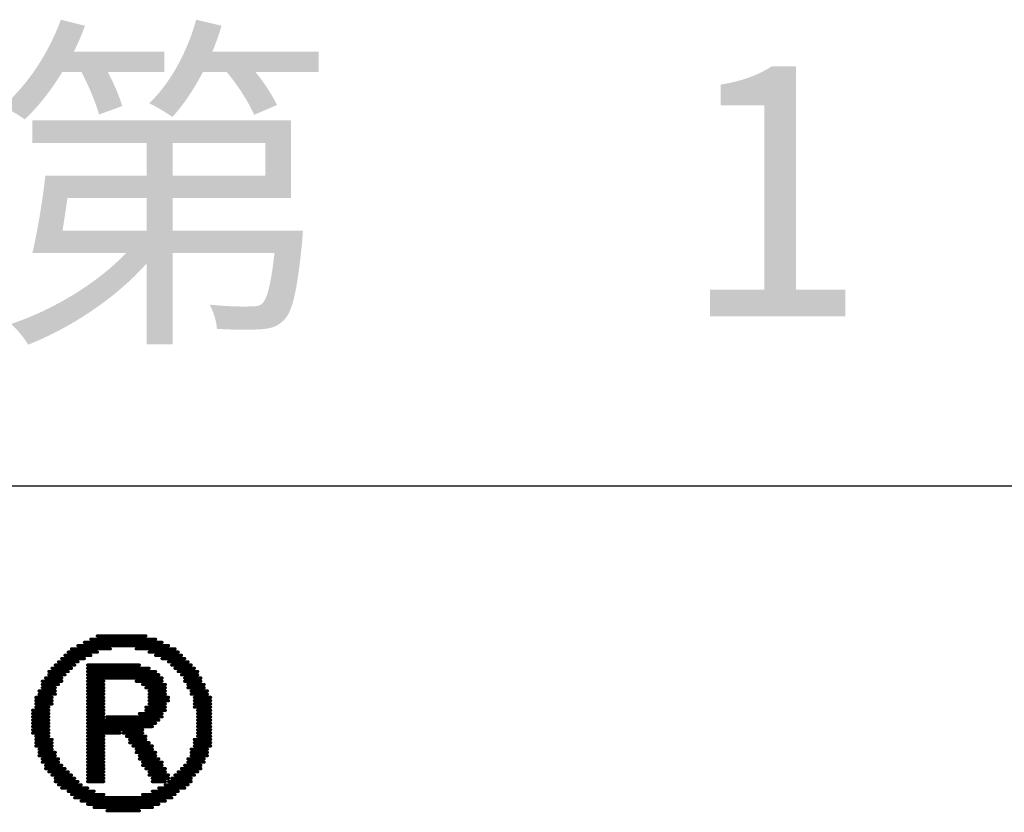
# Model space of a CAD drawing. Header units: millimetres. Extents: x -47 to 199, y -56 to 203.
# Tile 32 of 157: x 149.31 to 155.88, y -46.8 to -41.51. Entities that reach past the tile are written whole.
import ezdxf

# ---------------------------------------------------------------- set-up
doc = ezdxf.new("R2010")
doc.units = ezdxf.units.MM
doc.header["$LTSCALE"] = 1.21
doc.header["$MEASUREMENT"] = 0
doc.layers.get('0').update_dxf_attribs({"linetype": 'CONTINUOUS'})
doc.layers.add('____-____46_DXF_FORMAT', color=7, linetype='CONTINUOUS')
doc.layers.add('TopOverlay', color=2, linetype='CONTINUOUS')
doc.styles.add('TEXTSTYLE_2', font='simsun.ttc')

# ---------------------------------------------------------------- blocks, each defined once
blk = doc.blocks.new('LOGO_XH_300MIL_47')
at = {"layer": 'TopOverlay', "const_width": 0.001}
for points in [[(0.13, 0.18284), (0.145, 0.18284)], [(0.124, 0.17984), (0.152, 0.17984)], [(0.126, 0.18084), (0.15, 0.18084)], [(0.128, 0.18184), (0.148, 0.18184)], [(0.12, 0.17684), (0.128, 0.17684)], [(0.121, 0.17784), (0.13, 0.17784)], [(0.122, 0.17884), (0.134, 0.17884)], [(0.142, 0.17884), (0.154, 0.17884)], [(0.146, 0.17784), (0.155, 0.17784)], [(0.148, 0.17684), (0.156, 0.17684)], [(0.117, 0.17384), (0.123, 0.17384)], [(0.118, 0.17484), (0.124, 0.17484)], [(0.119, 0.17584), (0.126, 0.17584)], [(0.127, 0.17384), (0.143, 0.17384)], [(0.15, 0.17584), (0.157, 0.17584)], [(0.152, 0.17484), (0.158, 0.17484)], [(0.153, 0.17384), (0.159, 0.17384)], [(0.115, 0.17184), (0.121, 0.17184)], [(0.115, 0.17084), (0.12, 0.17084)], [(0.116, 0.17284), (0.122, 0.17284)], [(0.127, 0.17284), (0.146, 0.17284)], [(0.127, 0.17184), (0.148, 0.17184)], [(0.127, 0.17084), (0.149, 0.17084)], [(0.154, 0.17284), (0.16, 0.17284)], [(0.155, 0.17184), (0.161, 0.17184)], [(0.156, 0.17084), (0.161, 0.17084)], [(0.113, 0.16884), (0.119, 0.16884)], [(0.113, 0.16784), (0.118, 0.16784)], [(0.114, 0.16984), (0.119, 0.16984)], [(0.127, 0.16984), (0.15, 0.16984)], [(0.127, 0.16884), (0.132, 0.16884)], [(0.127, 0.16784), (0.132, 0.16784)], [(0.142, 0.16884), (0.15, 0.16884)], [(0.144, 0.16784), (0.151, 0.16784)], [(0.157, 0.16984), (0.162, 0.16984)], [(0.157, 0.16884), (0.162, 0.16884)], [(0.158, 0.16784), (0.163, 0.16784)], [(0.111, 0.16384), (0.116, 0.16384)], [(0.112, 0.16584), (0.117, 0.16584)], [(0.112, 0.16484), (0.117, 0.16484)], [(0.113, 0.16684), (0.117, 0.16684)], [(0.127, 0.16684), (0.132, 0.16684)], [(0.127, 0.16584), (0.132, 0.16584)], [(0.127, 0.16484), (0.132, 0.16484)], [(0.127, 0.16384), (0.132, 0.16384)], [(0.145, 0.16684), (0.151, 0.16684)], [(0.146, 0.16584), (0.151, 0.16584)], [(0.146, 0.16484), (0.151, 0.16484)], [(0.146, 0.16384), (0.152, 0.16384)], [(0.158, 0.16684), (0.163, 0.16684)], [(0.159, 0.16584), (0.164, 0.16584)], [(0.159, 0.16484), (0.164, 0.16484)], [(0.16, 0.16384), (0.165, 0.16384)], [(0.111, 0.16284), (0.116, 0.16284)], [(0.111, 0.16184), (0.116, 0.16184)], [(0.111, 0.16084), (0.115, 0.16084)], [(0.127, 0.16284), (0.132, 0.16284)], [(0.127, 0.16184), (0.132, 0.16184)], [(0.127, 0.16084), (0.132, 0.16084)], [(0.145, 0.16084), (0.151, 0.16084)], [(0.146, 0.16284), (0.152, 0.16284)], [(0.146, 0.16184), (0.151, 0.16184)], [(0.16, 0.16284), (0.165, 0.16284)], [(0.16, 0.16184), (0.165, 0.16184)], [(0.16, 0.16084), (0.165, 0.16084)], [(0.11, 0.15984), (0.115, 0.15984)], [(0.11, 0.15884), (0.115, 0.15884)], [(0.11, 0.15784), (0.115, 0.15784)], [(0.127, 0.15984), (0.132, 0.15984)], [(0.127, 0.15884), (0.132, 0.15884)], [(0.127, 0.15784), (0.132, 0.15784)], [(0.133, 0.15784), (0.15, 0.15784)], [(0.143, 0.15884), (0.15, 0.15884)], [(0.145, 0.15984), (0.151, 0.15984)], [(0.161, 0.15984), (0.165, 0.15984)], [(0.161, 0.15884), (0.165, 0.15884)], [(0.161, 0.15784), (0.165, 0.15784)], [(0.11, 0.15684), (0.115, 0.15684)], [(0.11, 0.15584), (0.115, 0.15584)], [(0.11, 0.15484), (0.115, 0.15484)], [(0.127, 0.15684), (0.149, 0.15684)], [(0.127, 0.15584), (0.148, 0.15584)], [(0.127, 0.15484), (0.147, 0.15484)], [(0.161, 0.15684), (0.165, 0.15684)], [(0.161, 0.15584), (0.165, 0.15584)], [(0.161, 0.15484), (0.165, 0.15484)], [(0.11, 0.15384), (0.115, 0.15384)], [(0.11, 0.15284), (0.115, 0.15284)], [(0.111, 0.15184), (0.115, 0.15184)], [(0.127, 0.15384), (0.144, 0.15384)], [(0.127, 0.15284), (0.137, 0.15284)], [(0.127, 0.15184), (0.132, 0.15184)], [(0.138, 0.15284), (0.144, 0.15284)], [(0.139, 0.15184), (0.145, 0.15184)], [(0.161, 0.15384), (0.165, 0.15384)], [(0.161, 0.15284), (0.165, 0.15284)], [(0.161, 0.15184), (0.165, 0.15184)], [(0.111, 0.15084), (0.116, 0.15084)], [(0.111, 0.14984), (0.116, 0.14984)], [(0.111, 0.14884), (0.116, 0.14884)], [(0.127, 0.15084), (0.132, 0.15084)], [(0.127, 0.14984), (0.132, 0.14984)], [(0.127, 0.14884), (0.132, 0.14884)], [(0.14, 0.15084), (0.145, 0.15084)], [(0.14, 0.14984), (0.146, 0.14984)], [(0.141, 0.14884), (0.147, 0.14884)], [(0.16, 0.15084), (0.165, 0.15084)], [(0.16, 0.14984), (0.165, 0.14984)], [(0.16, 0.14884), (0.165, 0.14884)], [(0.112, 0.14784), (0.116, 0.14784)], [(0.112, 0.14684), (0.117, 0.14684)], [(0.112, 0.14584), (0.117, 0.14584)], [(0.127, 0.14784), (0.132, 0.14784)], [(0.127, 0.14684), (0.132, 0.14684)], [(0.127, 0.14584), (0.132, 0.14584)], [(0.142, 0.14784), (0.147, 0.14784)], [(0.142, 0.14684), (0.148, 0.14684)], [(0.143, 0.14584), (0.148, 0.14584)], [(0.159, 0.14784), (0.164, 0.14784)], [(0.159, 0.14684), (0.164, 0.14684)], [(0.159, 0.14584), (0.164, 0.14584)], [(0.113, 0.14484), (0.118, 0.14484)], [(0.113, 0.14384), (0.118, 0.14384)], [(0.114, 0.14284), (0.119, 0.14284)], [(0.127, 0.14484), (0.132, 0.14484)], [(0.127, 0.14384), (0.132, 0.14384)], [(0.127, 0.14284), (0.132, 0.14284)], [(0.143, 0.14484), (0.149, 0.14484)], [(0.144, 0.14384), (0.15, 0.14384)], [(0.144, 0.14284), (0.15, 0.14284)], [(0.157, 0.14284), (0.162, 0.14284)], [(0.158, 0.14484), (0.163, 0.14484)], [(0.158, 0.14384), (0.163, 0.14384)], [(0.114, 0.14184), (0.12, 0.14184)], [(0.115, 0.14084), (0.121, 0.14084)], [(0.116, 0.13984), (0.122, 0.13984)], [(0.127, 0.14184), (0.132, 0.14184)], [(0.127, 0.14084), (0.132, 0.14084)], [(0.127, 0.13984), (0.132, 0.13984)], [(0.145, 0.14184), (0.151, 0.14184)], [(0.146, 0.14084), (0.151, 0.14084)], [(0.146, 0.13984), (0.152, 0.13984)], [(0.154, 0.13984), (0.16, 0.13984)], [(0.155, 0.14084), (0.161, 0.14084)], [(0.156, 0.14184), (0.162, 0.14184)], [(0.117, 0.13884), (0.123, 0.13884)], [(0.117, 0.13784), (0.124, 0.13784)], [(0.118, 0.13684), (0.125, 0.13684)], [(0.127, 0.13884), (0.132, 0.13884)], [(0.127, 0.13784), (0.132, 0.13784)], [(0.147, 0.13884), (0.152, 0.13884)], [(0.147, 0.13784), (0.151, 0.13784)], [(0.151, 0.13684), (0.158, 0.13684)], [(0.152, 0.13784), (0.159, 0.13784)], [(0.153, 0.13884), (0.159, 0.13884)], [(0.119, 0.13584), (0.127, 0.13584)], [(0.121, 0.13484), (0.129, 0.13484)], [(0.122, 0.13384), (0.132, 0.13384)], [(0.144, 0.13384), (0.154, 0.13384)], [(0.147, 0.13484), (0.155, 0.13484)], [(0.149, 0.13584), (0.157, 0.13584)], [(0.123, 0.13284), (0.153, 0.13284)], [(0.125, 0.13184), (0.151, 0.13184)], [(0.127, 0.13084), (0.149, 0.13084)], [(0.129, 0.12984), (0.147, 0.12984)], [(0.133, 0.12884), (0.143, 0.12884)]]:
    blk.add_lwpolyline(points, dxfattribs=at)
at = {"layer": 'TopOverlay', "const_width": 0.0005}
for points in [[(0.12975, 0.18284, 1), (0.13025, 0.18284, 1)], [(0.14475, 0.18284, 1), (0.14525, 0.18284, 1)], [(0.12375, 0.17984, 1), (0.12425, 0.17984, 1)], [(0.12575, 0.18084, 1), (0.12625, 0.18084, 1)], [(0.12775, 0.18184, 1), (0.12825, 0.18184, 1)], [(0.14775, 0.18184, 1), (0.14825, 0.18184, 1)], [(0.14975, 0.18084, 1), (0.15025, 0.18084, 1)], [(0.15175, 0.17984, 1), (0.15225, 0.17984, 1)], [(0.11975, 0.17684, 1), (0.12025, 0.17684, 1)], [(0.12075, 0.17784, 1), (0.12125, 0.17784, 1)], [(0.12175, 0.17884, 1), (0.12225, 0.17884, 1)], [(0.12775, 0.17684, 1), (0.12825, 0.17684, 1)], [(0.12975, 0.17784, 1), (0.13025, 0.17784, 1)], [(0.13375, 0.17884, 1), (0.13425, 0.17884, 1)], [(0.14175, 0.17884, 1), (0.14225, 0.17884, 1)], [(0.14575, 0.17784, 1), (0.14625, 0.17784, 1)], [(0.14775, 0.17684, 1), (0.14825, 0.17684, 1)], [(0.15375, 0.17884, 1), (0.15425, 0.17884, 1)], [(0.15475, 0.17784, 1), (0.15525, 0.17784, 1)], [(0.15575, 0.17684, 1), (0.15625, 0.17684, 1)], [(0.11675, 0.17384, 1), (0.11725, 0.17384, 1)], [(0.11775, 0.17484, 1), (0.11825, 0.17484, 1)], [(0.11875, 0.17584, 1), (0.11925, 0.17584, 1)], [(0.12275, 0.17384, 1), (0.12325, 0.17384, 1)], [(0.12375, 0.17484, 1), (0.12425, 0.17484, 1)], [(0.12575, 0.17584, 1), (0.12625, 0.17584, 1)], [(0.12675, 0.17384, 1), (0.12725, 0.17384, 1)], [(0.14275, 0.17384, 1), (0.14325, 0.17384, 1)], [(0.14975, 0.17584, 1), (0.15025, 0.17584, 1)], [(0.15175, 0.17484, 1), (0.15225, 0.17484, 1)], [(0.15275, 0.17384, 1), (0.15325, 0.17384, 1)], [(0.15675, 0.17584, 1), (0.15725, 0.17584, 1)], [(0.15775, 0.17484, 1), (0.15825, 0.17484, 1)], [(0.15875, 0.17384, 1), (0.15925, 0.17384, 1)], [(0.11475, 0.17184, 1), (0.11525, 0.17184, 1)], [(0.11475, 0.17084, 1), (0.11525, 0.17084, 1)], [(0.11575, 0.17284, 1), (0.11625, 0.17284, 1)], [(0.11975, 0.17084, 1), (0.12025, 0.17084, 1)], [(0.12075, 0.17184, 1), (0.12125, 0.17184, 1)], [(0.12175, 0.17284, 1), (0.12225, 0.17284, 1)], [(0.12675, 0.17284, 1), (0.12725, 0.17284, 1)], [(0.12675, 0.17184, 1), (0.12725, 0.17184, 1)], [(0.12675, 0.17084, 1), (0.12725, 0.17084, 1)], [(0.14575, 0.17284, 1), (0.14625, 0.17284, 1)], [(0.14775, 0.17184, 1), (0.14825, 0.17184, 1)], [(0.14875, 0.17084, 1), (0.14925, 0.17084, 1)], [(0.15375, 0.17284, 1), (0.15425, 0.17284, 1)], [(0.15475, 0.17184, 1), (0.15525, 0.17184, 1)], [(0.15575, 0.17084, 1), (0.15625, 0.17084, 1)], [(0.15975, 0.17284, 1), (0.16025, 0.17284, 1)], [(0.16075, 0.17184, 1), (0.16125, 0.17184, 1)], [(0.16075, 0.17084, 1), (0.16125, 0.17084, 1)], [(0.11275, 0.16884, 1), (0.11325, 0.16884, 1)], [(0.11275, 0.16784, 1), (0.11325, 0.16784, 1)], [(0.11375, 0.16984, 1), (0.11425, 0.16984, 1)], [(0.11775, 0.16784, 1), (0.11825, 0.16784, 1)], [(0.11875, 0.16984, 1), (0.11925, 0.16984, 1)], [(0.11875, 0.16884, 1), (0.11925, 0.16884, 1)], [(0.12675, 0.16984, 1), (0.12725, 0.16984, 1)], [(0.12675, 0.16884, 1), (0.12725, 0.16884, 1)], [(0.12675, 0.16784, 1), (0.12725, 0.16784, 1)], [(0.13175, 0.16884, 1), (0.13225, 0.16884, 1)], [(0.13175, 0.16784, 1), (0.13225, 0.16784, 1)], [(0.14175, 0.16884, 1), (0.14225, 0.16884, 1)], [(0.14375, 0.16784, 1), (0.14425, 0.16784, 1)], [(0.14975, 0.16984, 1), (0.15025, 0.16984, 1)], [(0.14975, 0.16884, 1), (0.15025, 0.16884, 1)], [(0.15075, 0.16784, 1), (0.15125, 0.16784, 1)], [(0.15675, 0.16984, 1), (0.15725, 0.16984, 1)], [(0.15675, 0.16884, 1), (0.15725, 0.16884, 1)], [(0.15775, 0.16784, 1), (0.15825, 0.16784, 1)], [(0.16175, 0.16984, 1), (0.16225, 0.16984, 1)], [(0.16175, 0.16884, 1), (0.16225, 0.16884, 1)], [(0.16275, 0.16784, 1), (0.16325, 0.16784, 1)], [(0.11075, 0.16384, 1), (0.11125, 0.16384, 1)], [(0.11175, 0.16584, 1), (0.11225, 0.16584, 1)], [(0.11175, 0.16484, 1), (0.11225, 0.16484, 1)], [(0.11275, 0.16684, 1), (0.11325, 0.16684, 1)], [(0.11575, 0.16384, 1), (0.11625, 0.16384, 1)], [(0.11675, 0.16684, 1), (0.11725, 0.16684, 1)], [(0.11675, 0.16584, 1), (0.11725, 0.16584, 1)], [(0.11675, 0.16484, 1), (0.11725, 0.16484, 1)], [(0.12675, 0.16684, 1), (0.12725, 0.16684, 1)], [(0.12675, 0.16584, 1), (0.12725, 0.16584, 1)], [(0.12675, 0.16484, 1), (0.12725, 0.16484, 1)], [(0.12675, 0.16384, 1), (0.12725, 0.16384, 1)], [(0.13175, 0.16684, 1), (0.13225, 0.16684, 1)], [(0.13175, 0.16584, 1), (0.13225, 0.16584, 1)], [(0.13175, 0.16484, 1), (0.13225, 0.16484, 1)], [(0.13175, 0.16384, 1), (0.13225, 0.16384, 1)], [(0.14475, 0.16684, 1), (0.14525, 0.16684, 1)], [(0.14575, 0.16584, 1), (0.14625, 0.16584, 1)], [(0.14575, 0.16484, 1), (0.14625, 0.16484, 1)], [(0.14575, 0.16384, 1), (0.14625, 0.16384, 1)], [(0.15075, 0.16684, 1), (0.15125, 0.16684, 1)], [(0.15075, 0.16584, 1), (0.15125, 0.16584, 1)], [(0.15075, 0.16484, 1), (0.15125, 0.16484, 1)], [(0.15175, 0.16384, 1), (0.15225, 0.16384, 1)], [(0.15775, 0.16684, 1), (0.15825, 0.16684, 1)], [(0.15875, 0.16584, 1), (0.15925, 0.16584, 1)], [(0.15875, 0.16484, 1), (0.15925, 0.16484, 1)], [(0.15975, 0.16384, 1), (0.16025, 0.16384, 1)], [(0.16275, 0.16684, 1), (0.16325, 0.16684, 1)], [(0.16375, 0.16584, 1), (0.16425, 0.16584, 1)], [(0.16375, 0.16484, 1), (0.16425, 0.16484, 1)], [(0.16475, 0.16384, 1), (0.16525, 0.16384, 1)], [(0.11075, 0.16284, 1), (0.11125, 0.16284, 1)], [(0.11075, 0.16184, 1), (0.11125, 0.16184, 1)], [(0.11075, 0.16084, 1), (0.11125, 0.16084, 1)], [(0.11475, 0.16084, 1), (0.11525, 0.16084, 1)], [(0.11575, 0.16284, 1), (0.11625, 0.16284, 1)], [(0.11575, 0.16184, 1), (0.11625, 0.16184, 1)], [(0.12675, 0.16284, 1), (0.12725, 0.16284, 1)], [(0.12675, 0.16184, 1), (0.12725, 0.16184, 1)], [(0.12675, 0.16084, 1), (0.12725, 0.16084, 1)], [(0.13175, 0.16284, 1), (0.13225, 0.16284, 1)], [(0.13175, 0.16184, 1), (0.13225, 0.16184, 1)], [(0.13175, 0.16084, 1), (0.13225, 0.16084, 1)], [(0.14475, 0.16084, 1), (0.14525, 0.16084, 1)], [(0.14575, 0.16284, 1), (0.14625, 0.16284, 1)], [(0.14575, 0.16184, 1), (0.14625, 0.16184, 1)], [(0.15075, 0.16184, 1), (0.15125, 0.16184, 1)], [(0.15075, 0.16084, 1), (0.15125, 0.16084, 1)], [(0.15175, 0.16284, 1), (0.15225, 0.16284, 1)], [(0.15975, 0.16284, 1), (0.16025, 0.16284, 1)], [(0.15975, 0.16184, 1), (0.16025, 0.16184, 1)], [(0.15975, 0.16084, 1), (0.16025, 0.16084, 1)], [(0.16475, 0.16284, 1), (0.16525, 0.16284, 1)], [(0.16475, 0.16184, 1), (0.16525, 0.16184, 1)], [(0.16475, 0.16084, 1), (0.16525, 0.16084, 1)], [(0.10975, 0.15984, 1), (0.11025, 0.15984, 1)], [(0.10975, 0.15884, 1), (0.11025, 0.15884, 1)], [(0.10975, 0.15784, 1), (0.11025, 0.15784, 1)], [(0.11475, 0.15984, 1), (0.11525, 0.15984, 1)], [(0.11475, 0.15884, 1), (0.11525, 0.15884, 1)], [(0.11475, 0.15784, 1), (0.11525, 0.15784, 1)], [(0.12675, 0.15984, 1), (0.12725, 0.15984, 1)], [(0.12675, 0.15884, 1), (0.12725, 0.15884, 1)], [(0.12675, 0.15784, 1), (0.12725, 0.15784, 1)], [(0.13175, 0.15984, 1), (0.13225, 0.15984, 1)], [(0.13175, 0.15884, 1), (0.13225, 0.15884, 1)], [(0.13175, 0.15784, 1), (0.13225, 0.15784, 1)], [(0.13275, 0.15784, 1), (0.13325, 0.15784, 1)], [(0.14275, 0.15884, 1), (0.14325, 0.15884, 1)], [(0.14475, 0.15984, 1), (0.14525, 0.15984, 1)], [(0.14975, 0.15884, 1), (0.15025, 0.15884, 1)], [(0.14975, 0.15784, 1), (0.15025, 0.15784, 1)], [(0.15075, 0.15984, 1), (0.15125, 0.15984, 1)], [(0.16075, 0.15984, 1), (0.16125, 0.15984, 1)], [(0.16075, 0.15884, 1), (0.16125, 0.15884, 1)], [(0.16075, 0.15784, 1), (0.16125, 0.15784, 1)], [(0.16475, 0.15984, 1), (0.16525, 0.15984, 1)], [(0.16475, 0.15884, 1), (0.16525, 0.15884, 1)], [(0.16475, 0.15784, 1), (0.16525, 0.15784, 1)], [(0.10975, 0.15684, 1), (0.11025, 0.15684, 1)], [(0.10975, 0.15584, 1), (0.11025, 0.15584, 1)], [(0.10975, 0.15484, 1), (0.11025, 0.15484, 1)], [(0.11475, 0.15684, 1), (0.11525, 0.15684, 1)], [(0.11475, 0.15584, 1), (0.11525, 0.15584, 1)], [(0.11475, 0.15484, 1), (0.11525, 0.15484, 1)], [(0.12675, 0.15684, 1), (0.12725, 0.15684, 1)], [(0.12675, 0.15584, 1), (0.12725, 0.15584, 1)], [(0.12675, 0.15484, 1), (0.12725, 0.15484, 1)], [(0.14675, 0.15484, 1), (0.14725, 0.15484, 1)], [(0.14775, 0.15584, 1), (0.14825, 0.15584, 1)], [(0.14875, 0.15684, 1), (0.14925, 0.15684, 1)], [(0.16075, 0.15684, 1), (0.16125, 0.15684, 1)], [(0.16075, 0.15584, 1), (0.16125, 0.15584, 1)], [(0.16075, 0.15484, 1), (0.16125, 0.15484, 1)], [(0.16475, 0.15684, 1), (0.16525, 0.15684, 1)], [(0.16475, 0.15584, 1), (0.16525, 0.15584, 1)], [(0.16475, 0.15484, 1), (0.16525, 0.15484, 1)], [(0.10975, 0.15384, 1), (0.11025, 0.15384, 1)], [(0.10975, 0.15284, 1), (0.11025, 0.15284, 1)], [(0.11075, 0.15184, 1), (0.11125, 0.15184, 1)], [(0.11475, 0.15384, 1), (0.11525, 0.15384, 1)], [(0.11475, 0.15284, 1), (0.11525, 0.15284, 1)], [(0.11475, 0.15184, 1), (0.11525, 0.15184, 1)], [(0.12675, 0.15384, 1), (0.12725, 0.15384, 1)], [(0.12675, 0.15284, 1), (0.12725, 0.15284, 1)], [(0.12675, 0.15184, 1), (0.12725, 0.15184, 1)], [(0.13175, 0.15184, 1), (0.13225, 0.15184, 1)], [(0.13675, 0.15284, 1), (0.13725, 0.15284, 1)], [(0.13775, 0.15284, 1), (0.13825, 0.15284, 1)], [(0.13875, 0.15184, 1), (0.13925, 0.15184, 1)], [(0.14375, 0.15384, 1), (0.14425, 0.15384, 1)], [(0.14375, 0.15284, 1), (0.14425, 0.15284, 1)], [(0.14475, 0.15184, 1), (0.14525, 0.15184, 1)], [(0.16075, 0.15384, 1), (0.16125, 0.15384, 1)], [(0.16075, 0.15284, 1), (0.16125, 0.15284, 1)], [(0.16075, 0.15184, 1), (0.16125, 0.15184, 1)], [(0.16475, 0.15384, 1), (0.16525, 0.15384, 1)], [(0.16475, 0.15284, 1), (0.16525, 0.15284, 1)], [(0.16475, 0.15184, 1), (0.16525, 0.15184, 1)], [(0.11075, 0.15084, 1), (0.11125, 0.15084, 1)], [(0.11075, 0.14984, 1), (0.11125, 0.14984, 1)], [(0.11075, 0.14884, 1), (0.11125, 0.14884, 1)], [(0.11575, 0.15084, 1), (0.11625, 0.15084, 1)], [(0.11575, 0.14984, 1), (0.11625, 0.14984, 1)], [(0.11575, 0.14884, 1), (0.11625, 0.14884, 1)], [(0.12675, 0.15084, 1), (0.12725, 0.15084, 1)], [(0.12675, 0.14984, 1), (0.12725, 0.14984, 1)], [(0.12675, 0.14884, 1), (0.12725, 0.14884, 1)], [(0.13175, 0.15084, 1), (0.13225, 0.15084, 1)], [(0.13175, 0.14984, 1), (0.13225, 0.14984, 1)], [(0.13175, 0.14884, 1), (0.13225, 0.14884, 1)], [(0.13975, 0.15084, 1), (0.14025, 0.15084, 1)], [(0.13975, 0.14984, 1), (0.14025, 0.14984, 1)], [(0.14075, 0.14884, 1), (0.14125, 0.14884, 1)], [(0.14475, 0.15084, 1), (0.14525, 0.15084, 1)], [(0.14575, 0.14984, 1), (0.14625, 0.14984, 1)], [(0.14675, 0.14884, 1), (0.14725, 0.14884, 1)], [(0.15975, 0.15084, 1), (0.16025, 0.15084, 1)], [(0.15975, 0.14984, 1), (0.16025, 0.14984, 1)], [(0.15975, 0.14884, 1), (0.16025, 0.14884, 1)], [(0.16475, 0.15084, 1), (0.16525, 0.15084, 1)], [(0.16475, 0.14984, 1), (0.16525, 0.14984, 1)], [(0.16475, 0.14884, 1), (0.16525, 0.14884, 1)], [(0.11175, 0.14784, 1), (0.11225, 0.14784, 1)], [(0.11175, 0.14684, 1), (0.11225, 0.14684, 1)], [(0.11175, 0.14584, 1), (0.11225, 0.14584, 1)], [(0.11575, 0.14784, 1), (0.11625, 0.14784, 1)], [(0.11675, 0.14684, 1), (0.11725, 0.14684, 1)], [(0.11675, 0.14584, 1), (0.11725, 0.14584, 1)], [(0.12675, 0.14784, 1), (0.12725, 0.14784, 1)], [(0.12675, 0.14684, 1), (0.12725, 0.14684, 1)], [(0.12675, 0.14584, 1), (0.12725, 0.14584, 1)], [(0.13175, 0.14784, 1), (0.13225, 0.14784, 1)], [(0.13175, 0.14684, 1), (0.13225, 0.14684, 1)], [(0.13175, 0.14584, 1), (0.13225, 0.14584, 1)], [(0.14175, 0.14784, 1), (0.14225, 0.14784, 1)], [(0.14175, 0.14684, 1), (0.14225, 0.14684, 1)], [(0.14275, 0.14584, 1), (0.14325, 0.14584, 1)], [(0.14675, 0.14784, 1), (0.14725, 0.14784, 1)], [(0.14775, 0.14684, 1), (0.14825, 0.14684, 1)], [(0.14775, 0.14584, 1), (0.14825, 0.14584, 1)], [(0.15875, 0.14784, 1), (0.15925, 0.14784, 1)], [(0.15875, 0.14684, 1), (0.15925, 0.14684, 1)], [(0.15875, 0.14584, 1), (0.15925, 0.14584, 1)], [(0.16375, 0.14784, 1), (0.16425, 0.14784, 1)], [(0.16375, 0.14684, 1), (0.16425, 0.14684, 1)], [(0.16375, 0.14584, 1), (0.16425, 0.14584, 1)], [(0.11275, 0.14484, 1), (0.11325, 0.14484, 1)], [(0.11275, 0.14384, 1), (0.11325, 0.14384, 1)], [(0.11375, 0.14284, 1), (0.11425, 0.14284, 1)], [(0.11775, 0.14484, 1), (0.11825, 0.14484, 1)], [(0.11775, 0.14384, 1), (0.11825, 0.14384, 1)], [(0.11875, 0.14284, 1), (0.11925, 0.14284, 1)], [(0.12675, 0.14484, 1), (0.12725, 0.14484, 1)], [(0.12675, 0.14384, 1), (0.12725, 0.14384, 1)], [(0.12675, 0.14284, 1), (0.12725, 0.14284, 1)], [(0.13175, 0.14484, 1), (0.13225, 0.14484, 1)], [(0.13175, 0.14384, 1), (0.13225, 0.14384, 1)], [(0.13175, 0.14284, 1), (0.13225, 0.14284, 1)], [(0.14275, 0.14484, 1), (0.14325, 0.14484, 1)], [(0.14375, 0.14384, 1), (0.14425, 0.14384, 1)], [(0.14375, 0.14284, 1), (0.14425, 0.14284, 1)], [(0.14875, 0.14484, 1), (0.14925, 0.14484, 1)], [(0.14975, 0.14384, 1), (0.15025, 0.14384, 1)], [(0.14975, 0.14284, 1), (0.15025, 0.14284, 1)], [(0.15675, 0.14284, 1), (0.15725, 0.14284, 1)], [(0.15775, 0.14484, 1), (0.15825, 0.14484, 1)], [(0.15775, 0.14384, 1), (0.15825, 0.14384, 1)], [(0.16175, 0.14284, 1), (0.16225, 0.14284, 1)], [(0.16275, 0.14484, 1), (0.16325, 0.14484, 1)], [(0.16275, 0.14384, 1), (0.16325, 0.14384, 1)], [(0.11375, 0.14184, 1), (0.11425, 0.14184, 1)], [(0.11475, 0.14084, 1), (0.11525, 0.14084, 1)], [(0.11575, 0.13984, 1), (0.11625, 0.13984, 1)], [(0.11975, 0.14184, 1), (0.12025, 0.14184, 1)], [(0.12075, 0.14084, 1), (0.12125, 0.14084, 1)], [(0.12175, 0.13984, 1), (0.12225, 0.13984, 1)], [(0.12675, 0.14184, 1), (0.12725, 0.14184, 1)], [(0.12675, 0.14084, 1), (0.12725, 0.14084, 1)], [(0.12675, 0.13984, 1), (0.12725, 0.13984, 1)], [(0.13175, 0.14184, 1), (0.13225, 0.14184, 1)], [(0.13175, 0.14084, 1), (0.13225, 0.14084, 1)], [(0.13175, 0.13984, 1), (0.13225, 0.13984, 1)], [(0.14475, 0.14184, 1), (0.14525, 0.14184, 1)], [(0.14575, 0.14084, 1), (0.14625, 0.14084, 1)], [(0.14575, 0.13984, 1), (0.14625, 0.13984, 1)], [(0.15075, 0.14184, 1), (0.15125, 0.14184, 1)], [(0.15075, 0.14084, 1), (0.15125, 0.14084, 1)], [(0.15175, 0.13984, 1), (0.15225, 0.13984, 1)], [(0.15375, 0.13984, 1), (0.15425, 0.13984, 1)], [(0.15475, 0.14084, 1), (0.15525, 0.14084, 1)], [(0.15575, 0.14184, 1), (0.15625, 0.14184, 1)], [(0.15975, 0.13984, 1), (0.16025, 0.13984, 1)], [(0.16075, 0.14084, 1), (0.16125, 0.14084, 1)], [(0.16175, 0.14184, 1), (0.16225, 0.14184, 1)], [(0.11675, 0.13884, 1), (0.11725, 0.13884, 1)], [(0.11675, 0.13784, 1), (0.11725, 0.13784, 1)], [(0.11775, 0.13684, 1), (0.11825, 0.13684, 1)], [(0.12275, 0.13884, 1), (0.12325, 0.13884, 1)], [(0.12375, 0.13784, 1), (0.12425, 0.13784, 1)], [(0.12475, 0.13684, 1), (0.12525, 0.13684, 1)], [(0.12675, 0.13884, 1), (0.12725, 0.13884, 1)], [(0.12675, 0.13784, 1), (0.12725, 0.13784, 1)], [(0.13175, 0.13884, 1), (0.13225, 0.13884, 1)], [(0.13175, 0.13784, 1), (0.13225, 0.13784, 1)], [(0.14675, 0.13884, 1), (0.14725, 0.13884, 1)], [(0.14675, 0.13784, 1), (0.14725, 0.13784, 1)], [(0.15075, 0.13784, 1), (0.15125, 0.13784, 1)], [(0.15075, 0.13684, 1), (0.15125, 0.13684, 1)], [(0.15175, 0.13884, 1), (0.15225, 0.13884, 1)], [(0.15175, 0.13784, 1), (0.15225, 0.13784, 1)], [(0.15275, 0.13884, 1), (0.15325, 0.13884, 1)], [(0.15775, 0.13684, 1), (0.15825, 0.13684, 1)], [(0.15875, 0.13884, 1), (0.15925, 0.13884, 1)], [(0.15875, 0.13784, 1), (0.15925, 0.13784, 1)], [(0.11875, 0.13584, 1), (0.11925, 0.13584, 1)], [(0.12075, 0.13484, 1), (0.12125, 0.13484, 1)], [(0.12175, 0.13384, 1), (0.12225, 0.13384, 1)], [(0.12675, 0.13584, 1), (0.12725, 0.13584, 1)], [(0.12875, 0.13484, 1), (0.12925, 0.13484, 1)], [(0.13175, 0.13384, 1), (0.13225, 0.13384, 1)], [(0.14375, 0.13384, 1), (0.14425, 0.13384, 1)], [(0.14675, 0.13484, 1), (0.14725, 0.13484, 1)], [(0.14875, 0.13584, 1), (0.14925, 0.13584, 1)], [(0.15375, 0.13384, 1), (0.15425, 0.13384, 1)], [(0.15475, 0.13484, 1), (0.15525, 0.13484, 1)], [(0.15675, 0.13584, 1), (0.15725, 0.13584, 1)], [(0.12275, 0.13284, 1), (0.12325, 0.13284, 1)], [(0.12475, 0.13184, 1), (0.12525, 0.13184, 1)], [(0.12675, 0.13084, 1), (0.12725, 0.13084, 1)], [(0.14875, 0.13084, 1), (0.14925, 0.13084, 1)], [(0.15075, 0.13184, 1), (0.15125, 0.13184, 1)], [(0.15275, 0.13284, 1), (0.15325, 0.13284, 1)], [(0.12875, 0.12984, 1), (0.12925, 0.12984, 1)], [(0.13275, 0.12884, 1), (0.13325, 0.12884, 1)], [(0.14275, 0.12884, 1), (0.14325, 0.12884, 1)], [(0.14675, 0.12984, 1), (0.14725, 0.12984, 1)]]:
    blk.add_lwpolyline(points, format="xyb", close=True, dxfattribs=at)

msp = doc.modelspace()

# ---------------------------------------------------------------- linework, layer by layer
at = {"layer": '____-____46_DXF_FORMAT', "color": 4, "linetype": 'Continuous'}
msp.add_line((44.191, -44.6203), (182.9942, -44.6203), dxfattribs=at)

# ---------------------------------------------------------------- block references
at = {"xscale": 21.59, "yscale": 21.59, "zscale": 21.59}
msp.add_blockref('LOGO_XH_300MIL_47', (147.0176, -49.5692), dxfattribs=at)

# ---------------------------------------------------------------- texts
at = {"layer": '____-____46_DXF_FORMAT', "color": 4, "linetype": 'Continuous', "insert": (149.0844, -41.7728), "char_height": 1.716169, "width": 46.336552, "attachment_point": 1, "line_spacing_factor": 0.9, "style": 'TEXTSTYLE_2', "bg_fill": 2}
msp.add_mtext('第  1  张    共  1  张', dxfattribs=at)

doc.saveas('drawing.dxf')
